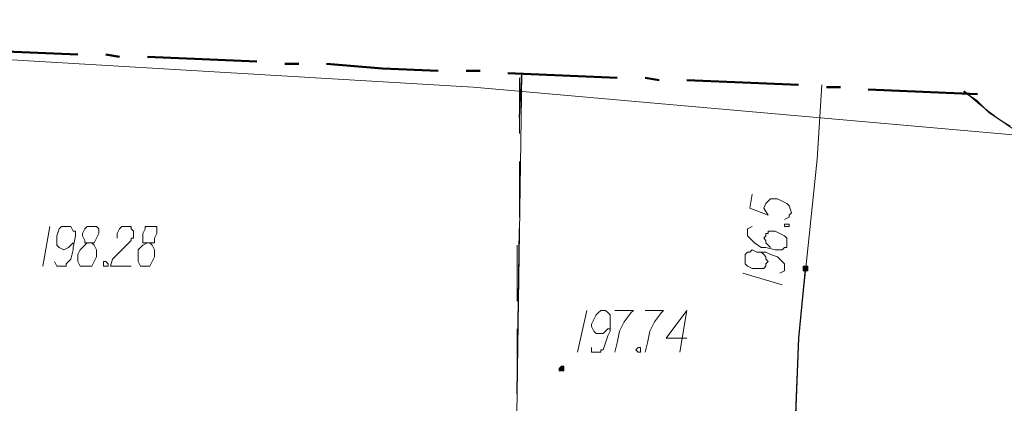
# Model space of a CAD drawing. Header units: metres. Extents: x 7431553 to 7432401, y 5544342 to 5544539.
# Tile 66 of 180: x 7432093 to 7432111, y 5544521 to 5544528. Entities that reach past the tile are written whole.
import ezdxf

# ---------------------------------------------------------------- set-up
doc = ezdxf.new("R2010")
doc.units = ezdxf.units.M
doc.header["$MEASUREMENT"] = 0
doc.layers.add('BG-PR90-PB-PZT-PZT01_2026_04_14$0$MAPA DCP', color=7, linetype='Continuous', lineweight=0)
doc.layers.add('PRIMETECH_XREF', color=7, linetype='Continuous', lineweight=5)

# ---------------------------------------------------------------- blocks, each defined once
blk = doc.blocks.new('BG-PR90-PB-PZT-PZT01_2026_04_14$0$Naddrwiną2025_v2klauzulap')
at = {"layer": 'BG-PR90-PB-PZT-PZT01_2026_04_14$0$MAPA DCP', "linetype": 'Continuous', "lineweight": 0, "transparency": 33554559}
for color, points in [(52, [(7431638.723, 5544521.294), (7431638.723, 5544521.294), (7431638.723, 5544521.294), (7431638.765, 5544521.294), (7431638.765, 5544521.337), (7431638.765, 5544521.337), (7431638.765, 5544521.337), (7431638.765, 5544521.337), (7431638.765, 5544521.379), (7431638.765, 5544521.379), (7431638.723, 5544521.379), (7431638.723, 5544521.379), (7431638.723, 5544521.379), (7431638.723, 5544521.379), (7431638.68, 5544521.379), (7431638.68, 5544521.379), (7431638.68, 5544521.379), (7431638.68, 5544521.337), (7431638.68, 5544521.337), (7431638.68, 5544521.337), (7431638.68, 5544521.337), (7431638.68, 5544521.294), (7431638.68, 5544521.294)]), (256, [(7431640.543, 5544516.849), (7431640.543, 5544516.849), (7431640.585, 5544516.849), (7431640.585, 5544516.934), (7431640.543, 5544516.934), (7431640.543, 5544516.934), (7431640.543, 5544516.934), (7431640.543, 5544516.934), (7431640.501, 5544516.934), (7431640.501, 5544516.934), (7431640.501, 5544516.934), (7431640.501, 5544516.892), (7431640.501, 5544516.892), (7431640.501, 5544516.892), (7431640.501, 5544516.892)])]:
    blk.add_hatch(color=color, dxfattribs=at).paths.add_polyline_path(points)
at = {"layer": 'BG-PR90-PB-PZT-PZT01_2026_04_14$0$MAPA DCP', "color": 30, "linetype": 'Continuous', "lineweight": 18, "true_color": 0xff6500, "transparency": 33554687}
blk.add_lwpolyline([(7431634.193, 5544494.582), (7431635.421, 5544515.283), (7431637.326, 5544536.873), (7431638.638, 5544556.135), (7431640.331, 5544569.935), (7431642.533, 5544588.181), (7431638.68, 5544596.648)], dxfattribs=at)
at = {"layer": 'BG-PR90-PB-PZT-PZT01_2026_04_14$0$MAPA DCP', "linetype": 'Continuous', "lineweight": 18, "transparency": 33554687}
for points in [[(7431636.479, 5544546.821), (7431667.213, 5544545.213), (7431666.493, 5544532.936), (7431684.527, 5544515.452), (7431635.166, 5544516.172)], [(7431635.167, 5544516.172), (7431684.527, 5544515.452), (7431683.046, 5544480.527), (7431676.526, 5544473.754)]]:
    blk.add_lwpolyline(points, dxfattribs=at)
at = {"layer": 'BG-PR90-PB-PZT-PZT01_2026_04_14$0$MAPA DCP', "linetype": 'Continuous', "lineweight": 25, "transparency": 33554687}
for points in [[(7431636.14, 5544525.062), (7431636.056, 5544524.935), (7431635.971, 5544524.808), (7431635.886, 5544524.681), (7431635.802, 5544524.596), (7431635.675, 5544524.469), (7431635.59, 5544524.342), (7431635.505, 5544524.215)], [(7431638.68, 5544521.337), (7431639.993, 5544521.21), (7431651.973, 5544520.744), (7431660.948, 5544520.363)], [(7431635.971, 5544516.13), (7431635.167, 5544516.172)], [(7431641.008, 5544516.087), (7431638.003, 5544516.13)]]:
    blk.add_lwpolyline(points, dxfattribs=at)
at = {"layer": 'BG-PR90-PB-PZT-PZT01_2026_04_14$0$MAPA DCP', "linetype": 'Continuous', "lineweight": 50, "transparency": 33554687}
for points in [[(7431635.548, 5544524.469), (7431635.463, 5544522.48)], [(7431635.421, 5544521.972), (7431635.421, 5544521.718)], [(7431635.378, 5544521.21), (7431635.336, 5544520.194), (7431635.294, 5544519.178)], [(7431635.294, 5544518.67), (7431635.251, 5544518.416)], [(7431635.251, 5544517.908), (7431635.166, 5544515.918)], [(7431635.124, 5544515.41), (7431635.124, 5544515.156)], [(7431635.124, 5544514.648), (7431635.082, 5544513.632), (7431634.997, 5544512.616)], [(7431634.997, 5544512.108), (7431634.997, 5544511.854)], [(7431634.955, 5544511.346), (7431634.87, 5544509.356)], [(7431634.87, 5544508.848), (7431634.828, 5544508.594)], [(7431634.828, 5544508.086), (7431634.786, 5544507.07), (7431634.743, 5544506.054)]]:
    blk.add_lwpolyline(points, dxfattribs=at)
at = {"layer": 'BG-PR90-PB-PZT-PZT01_2026_04_14$0$MAPA DCP', "color": 54, "linetype": 'Continuous', "lineweight": 18, "true_color": 0x9a9a00, "transparency": 33554687}
blk.add_lwpolyline([(7431635.378, 5544521.633), (7431636.733, 5544521.548), (7431639.993, 5544521.21), (7431662.345, 5544520.321), (7431670.473, 5544512.32), (7431732.83, 5544508.594), (7431751.372, 5544507.578), (7431751.456, 5544504.573), (7431767.712, 5544503.218), (7431770.083, 5544503.049)], dxfattribs=at)
at = {"layer": 'BG-PR90-PB-PZT-PZT01_2026_04_14$0$MAPA DCP', "color": 52, "linetype": 'Continuous', "lineweight": 0, "transparency": 33554687}
blk.add_lwpolyline([(7431638.723, 5544521.294), (7431638.723, 5544521.294), (7431638.723, 5544521.294), (7431638.765, 5544521.294), (7431638.765, 5544521.337), (7431638.765, 5544521.337), (7431638.765, 5544521.337), (7431638.765, 5544521.337), (7431638.765, 5544521.379), (7431638.765, 5544521.379), (7431638.723, 5544521.379), (7431638.723, 5544521.379), (7431638.723, 5544521.379), (7431638.723, 5544521.379), (7431638.68, 5544521.379), (7431638.68, 5544521.379), (7431638.68, 5544521.379), (7431638.68, 5544521.337), (7431638.68, 5544521.337), (7431638.68, 5544521.337), (7431638.68, 5544521.337), (7431638.68, 5544521.294), (7431638.68, 5544521.294)], close=True, dxfattribs=at)
at = {"layer": 'BG-PR90-PB-PZT-PZT01_2026_04_14$0$MAPA DCP', "color": 52, "linetype": 'Continuous', "lineweight": 9, "transparency": 33554687}
for points in [[(7431637.368, 5544520.363), (7431637.622, 5544520.321), (7431637.749, 5544520.659), (7431637.622, 5544520.575), (7431637.537, 5544520.617), (7431637.495, 5544520.659), (7431637.453, 5544520.702), (7431637.453, 5544520.829), (7431637.495, 5544520.913), (7431637.537, 5544520.998), (7431637.58, 5544521.04), (7431637.707, 5544521.083), (7431637.749, 5544521.04), (7431637.791, 5544521.04), (7431637.833, 5544520.956)], [(7431637.961, 5544520.363), (7431638.003, 5544520.278), (7431638.13, 5544520.278), (7431638.172, 5544520.321), (7431638.257, 5544520.405), (7431638.342, 5544520.532), (7431638.342, 5544520.617), (7431638.384, 5544520.786), (7431638.384, 5544520.871), (7431638.384, 5544520.913), (7431638.342, 5544520.956), (7431638.342, 5544520.998), (7431638.299, 5544520.998), (7431638.257, 5544520.998), (7431638.215, 5544520.998), (7431638.172, 5544520.998), (7431638.13, 5544520.956), (7431638.088, 5544520.871), (7431638.045, 5544520.786), (7431638.045, 5544520.744), (7431638.045, 5544520.659), (7431638.088, 5544520.659), (7431638.088, 5544520.617), (7431638.13, 5544520.617), (7431638.172, 5544520.575), (7431638.215, 5544520.617), (7431638.257, 5544520.617), (7431638.299, 5544520.659), (7431638.342, 5544520.702)], [(7431638.807, 5544520.871), (7431638.765, 5544520.956), (7431638.638, 5544520.956), (7431638.596, 5544520.913), (7431638.511, 5544520.829), (7431638.469, 5544520.702), (7431638.426, 5544520.617), (7431638.426, 5544520.448), (7431638.384, 5544520.363), (7431638.426, 5544520.321), (7431638.426, 5544520.278), (7431638.469, 5544520.236), (7431638.511, 5544520.236), (7431638.553, 5544520.236), (7431638.596, 5544520.236), (7431638.638, 5544520.236), (7431638.68, 5544520.278), (7431638.723, 5544520.363), (7431638.723, 5544520.448), (7431638.723, 5544520.49), (7431638.723, 5544520.575), (7431638.68, 5544520.617), (7431638.638, 5544520.617), (7431638.596, 5544520.659), (7431638.553, 5544520.617), (7431638.511, 5544520.617), (7431638.469, 5544520.575), (7431638.426, 5544520.532)], [(7431638.807, 5544520.194), (7431639.019, 5544520.913)]]:
    blk.add_lwpolyline(points, dxfattribs=at)
blk.add_lwpolyline([(7431637.918, 5544520.956), (7431637.918, 5544521.04), (7431637.961, 5544521.04), (7431637.961, 5544520.956)], close=True, dxfattribs=at)
at = {"layer": 'BG-PR90-PB-PZT-PZT01_2026_04_14$0$MAPA DCP', "linetype": 'Continuous', "lineweight": 9, "transparency": 33554687}
for points in [[(7431639.993, 5544519.178), (7431639.993, 5544518.797), (7431639.485, 5544519.178), (7431640.247, 5544519.051)], [(7431639.485, 5544518.416), (7431639.485, 5544518.754), (7431639.527, 5544518.712), (7431639.696, 5544518.585), (7431639.866, 5544518.5), (7431640.077, 5544518.458), (7431640.247, 5544518.416)], [(7431639.485, 5544517.865), (7431639.485, 5544518.204), (7431639.527, 5544518.162), (7431639.696, 5544518.035), (7431639.866, 5544517.95), (7431640.077, 5544517.908), (7431640.247, 5544517.865)], [(7431640.162, 5544517.442), (7431640.247, 5544517.442), (7431640.247, 5544517.611), (7431640.204, 5544517.611), (7431640.204, 5544517.654), (7431640.077, 5544517.696), (7431639.95, 5544517.738), (7431639.866, 5544517.781), (7431639.696, 5544517.781), (7431639.612, 5544517.781), (7431639.569, 5544517.781), (7431639.527, 5544517.738), (7431639.485, 5544517.696), (7431639.485, 5544517.611), (7431639.527, 5544517.569), (7431639.569, 5544517.527), (7431639.654, 5544517.484), (7431639.739, 5544517.442), (7431639.781, 5544517.442), (7431639.866, 5544517.484), (7431639.908, 5544517.527), (7431639.908, 5544517.569), (7431639.908, 5544517.611), (7431639.908, 5544517.654), (7431639.866, 5544517.696), (7431639.823, 5544517.738), (7431639.823, 5544517.781), (7431639.781, 5544517.781)], [(7431639.485, 5544517.357), (7431640.247, 5544517.188)], [(7431638.257, 5544509.356), (7431638.257, 5544509.483), (7431638.172, 5544509.483), (7431638.088, 5544509.526), (7431638.003, 5544509.526), (7431637.961, 5544509.526), (7431637.961, 5544509.441), (7431637.961, 5544509.399), (7431637.961, 5544509.314), (7431638.003, 5544509.314), (7431638.088, 5544509.272), (7431638.13, 5544509.272), (7431638.215, 5544509.272), (7431638.257, 5544509.272), (7431638.257, 5544509.356), (7431638.299, 5544509.272), (7431638.384, 5544509.187), (7431638.469, 5544509.187), (7431638.511, 5544509.187), (7431638.596, 5544509.187), (7431638.68, 5544509.229), (7431638.68, 5544509.272), (7431638.68, 5544509.314), (7431638.68, 5544509.399), (7431638.596, 5544509.441), (7431638.511, 5544509.483), (7431638.469, 5544509.483), (7431638.384, 5544509.483), (7431638.299, 5544509.441), (7431638.257, 5544509.399)], [(7431638.172, 5544508.806), (7431638.088, 5544508.806), (7431638.003, 5544508.848), (7431637.961, 5544508.891), (7431637.961, 5544508.933), (7431637.961, 5544508.975), (7431637.961, 5544509.018), (7431637.961, 5544509.06), (7431638.003, 5544509.06), (7431638.045, 5544509.102), (7431638.088, 5544509.102), (7431638.13, 5544509.102), (7431638.172, 5544509.102), (7431638.172, 5544509.06), (7431638.215, 5544509.06), (7431638.384, 5544508.891), (7431638.553, 5544508.721), (7431638.68, 5544508.679), (7431638.68, 5544509.06)], [(7431638.257, 5544508.256), (7431638.257, 5544508.383), (7431638.172, 5544508.425), (7431638.088, 5544508.467), (7431638.003, 5544508.467), (7431637.961, 5544508.425), (7431637.961, 5544508.383), (7431637.961, 5544508.34), (7431637.961, 5544508.256), (7431638.003, 5544508.213), (7431638.088, 5544508.171), (7431638.13, 5544508.171), (7431638.215, 5544508.213), (7431638.257, 5544508.213), (7431638.257, 5544508.256), (7431638.299, 5544508.213), (7431638.384, 5544508.129), (7431638.469, 5544508.086), (7431638.511, 5544508.086), (7431638.596, 5544508.086), (7431638.68, 5544508.129), (7431638.68, 5544508.171), (7431638.68, 5544508.256), (7431638.68, 5544508.34), (7431638.596, 5544508.383), (7431638.511, 5544508.425), (7431638.469, 5544508.425), (7431638.384, 5544508.425), (7431638.299, 5544508.383), (7431638.257, 5544508.34)], [(7431638.596, 5544507.663), (7431638.68, 5544507.705), (7431638.68, 5544507.875), (7431638.638, 5544507.875), (7431638.553, 5544507.959), (7431638.384, 5544508.002), (7431638.341, 5544508.002), (7431638.13, 5544508.044), (7431638.045, 5544508.044), (7431638.045, 5544508.002), (7431637.961, 5544507.959), (7431637.961, 5544507.917), (7431637.961, 5544507.875), (7431637.961, 5544507.832), (7431637.961, 5544507.79), (7431638.003, 5544507.748), (7431638.13, 5544507.705), (7431638.172, 5544507.705), (7431638.215, 5544507.705), (7431638.299, 5544507.705), (7431638.341, 5544507.748), (7431638.384, 5544507.832), (7431638.341, 5544507.917), (7431638.299, 5544507.959), (7431638.257, 5544508.002)], [(7431637.961, 5544507.578), (7431638.68, 5544507.451)]]:
    blk.add_lwpolyline(points, dxfattribs=at)
for points in [[(7431640.162, 5544518.289), (7431640.162, 5544518.331), (7431640.247, 5544518.331), (7431640.247, 5544518.289), (7431640.204, 5544518.246)], [(7431638.596, 5544508.552), (7431638.596, 5544508.594), (7431638.638, 5544508.637), (7431638.68, 5544508.637), (7431638.68, 5544508.594), (7431638.68, 5544508.552), (7431638.638, 5544508.552)]]:
    blk.add_lwpolyline(points, close=True, dxfattribs=at)
at = {"layer": 'BG-PR90-PB-PZT-PZT01_2026_04_14$0$MAPA DCP', "linetype": 'Continuous', "lineweight": 0, "transparency": 33554687}
blk.add_lwpolyline([(7431640.543, 5544516.849), (7431640.543, 5544516.849), (7431640.585, 5544516.849), (7431640.585, 5544516.934), (7431640.543, 5544516.934), (7431640.543, 5544516.934), (7431640.543, 5544516.934), (7431640.543, 5544516.934), (7431640.501, 5544516.934), (7431640.501, 5544516.934), (7431640.501, 5544516.934), (7431640.501, 5544516.892), (7431640.501, 5544516.892), (7431640.501, 5544516.892), (7431640.501, 5544516.892), (7431640.543, 5544516.849)], close=True, dxfattribs=at)
at = {"layer": 'BG-PR90-PB-PZT-PZT01_2026_04_14$0$MAPA DCP', "color": 94, "linetype": 'Continuous', "lineweight": 18, "true_color": 0x009a00, "transparency": 33554687}
for points in [[(7431636.267, 5544516.13), (7431635.759, 5544516.13), (7431635.251, 5544516.13)], [(7431637.791, 5544516.13), (7431636.775, 5544516.13)], [(7431639.315, 5544516.087), (7431638.807, 5544516.087), (7431638.299, 5544516.087)], [(7431640.839, 5544516.087), (7431639.823, 5544516.087)]]:
    blk.add_lwpolyline(points, dxfattribs=at)
at = {"layer": 'BG-PR90-PB-PZT-PZT01_2026_04_14$0$MAPA DCP', "linetype": 'Continuous', "lineweight": 18, "transparency": 33554687}
blk.add_arc((7431630.267, 5544528.998), 7.074, 317.6017, 338.6159, dxfattribs=at)
blk = doc.blocks.new('BG-PR90-PB-PZT-PZT01_2026_04_14')
at = {"layer": 'BG-PR90-PB-PZT-PZT01_2026_04_14$0$MAPA DCP', "rotation": 270}
blk.add_blockref('BG-PR90-PB-PZT-PZT01_2026_04_14$0$Naddrwiną2025_v2klauzulap', (1887585.788, 12976162.34), dxfattribs=at)

msp = doc.modelspace()

# ---------------------------------------------------------------- block references
at = {"layer": 'PRIMETECH_XREF', "linetype": 'Continuous', "lineweight": 0, "rotation": 360}
msp.add_blockref('BG-PR90-PB-PZT-PZT01_2026_04_14', (0, 0), dxfattribs=at)

doc.saveas('drawing.dxf')
